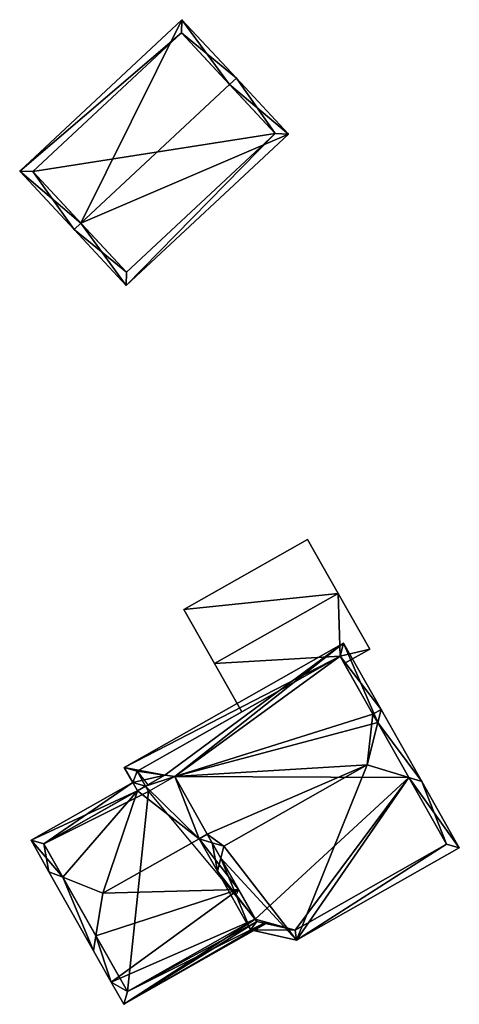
# Model space of a CAD drawing. Header units: inches. Extents: x 2523744 to 2528136, y 1148995 to 1152010.
# Tile 58 of 256: x 2524171 to 2524194, y 1150892 to 1150944. Entities that reach past the tile are written whole.
import ezdxf

# ---------------------------------------------------------------- set-up
doc = ezdxf.new("R2010")
doc.units = ezdxf.units.IN
doc.header["$MEASUREMENT"] = 0
doc.layers.add('Gebaeude Einzelhaus', color=10, linetype='Continuous')
doc.layers.add('Offenes Gebaeude', color=10, linetype='Continuous')

msp = doc.modelspace()

# ---------------------------------------------------------------- meshes
at = {"layer": 'Gebaeude Einzelhaus'}
mesh = msp.add_polyface(dxfattribs=at)
corners = [(2524182.115, 1150941.027, 466.932), (2524182.48, 1150941.368, 466.932), (2524179.586, 1150944.474, 465.825), (2524174.211, 1150933.662, 466.932), (2524170.95, 1150936.426, 465.825), (2524173.845, 1150933.321, 466.932), (2524176.616, 1150930.346, 465.825), (2524185.253, 1150938.393, 465.825), (2524171.658, 1150936.401, 465.956), (2524179.561, 1150943.768, 465.955), (2524176.641, 1150931.054, 465.961), (2524184.546, 1150938.418, 465.961), (2524184.546, 1150938.418, 459.187), (2524179.561, 1150943.768, 459.187), (2524171.658, 1150936.401, 459.187), (2524176.641, 1150931.054, 459.187)]
mesh.append_faces([[corners[k] for k in face] for face in [(0, 9, 1), (11, 0, 1), (1, 9, 2), (7, 11, 1), (6, 10, 11), (6, 11, 7), (3, 10, 5), (8, 3, 5), (5, 10, 6), (9, 8, 4), (2, 9, 4), (4, 8, 5), (3, 7, 0), (0, 7, 1), (5, 6, 3), (3, 6, 7), (3, 4, 5), (0, 2, 3), (3, 2, 4), (0, 1, 2)]], dxfattribs={"color": 13})
mesh.append_faces([[corners[k] for k in face] for face in [(12, 15, 14), (12, 14, 13), (11, 15, 12), (10, 15, 11), (14, 15, 3), (3, 15, 10), (8, 14, 3), (13, 14, 9), (9, 14, 8), (12, 13, 0), (0, 13, 9), (11, 12, 0)]], dxfattribs={"color": 41})
mesh = msp.add_polyface(dxfattribs=at)
corners = [(2524176.966, 1150903.918, 465.359), (2524177.213, 1150903.483, 465.684), (2524177.648, 1150903.729, 465.684), (2524178.678, 1150904.313, 465.684), (2524188.188, 1150911.328, 464.762), (2524179.203, 1150904.236, 465.895), (2524176.513, 1150904.719, 464.762), (2524189.441, 1150904.858, 468.817), (2524180.931, 1150901.182, 468.171), (2524190.003, 1150907.106, 467.726), (2524181.19, 1150900.724, 468.513), (2524180.496, 1150900.936, 468.172), (2524181.809, 1150900.536, 468.817), (2524190.179, 1150907.81, 467.385), (2524181.476, 1150899.205, 468.172), (2524181.652, 1150899.909, 468.513), (2524183.235, 1150896.098, 465.854), (2524185.681, 1150895.549, 464.762), (2524191.659, 1150904.182, 467.726), (2524194.344, 1150900.453, 464.762), (2524192.351, 1150903.971, 467.385), (2524192.353, 1150903.97, 467.385), (2524185.603, 1150896.079, 465.086), (2524193.663, 1150900.641, 465.086), (2524183.561, 1150896.536, 465.997), (2524187.999, 1150910.646, 465.087), (2524177.194, 1150904.53, 465.086), (2524189.744, 1150907.564, 467.385), (2524191.659, 1150904.182, 456.564), (2524189.441, 1150904.858, 456.564), (2524177.775, 1150903.801, 465.169), (2524182.598, 1150898.237, 465.974), (2524182.459, 1150897.919, 465.839), (2524188.224, 1150910.248, 463.664), (2524189.744, 1150907.564, 456.564), (2524188.224, 1150910.248, 463.764), (2524187.999, 1150910.646, 456.564), (2524187.999, 1150910.646, 463.932), (2524187.999, 1150910.646, 464.032), (2524182.765, 1150907.684, 463.932), (2524177.194, 1150904.53, 456.564), (2524182.765, 1150907.684, 464.032), (2524177.648, 1150903.729, 456.564), (2524177.808, 1150903.446, 456.564), (2524177.808, 1150903.446, 465.895), (2524183.486, 1150896.668, 456.564), (2524183.561, 1150896.536, 456.564), (2524183.561, 1150896.536, 464.706), (2524183.486, 1150896.668, 464.804), (2524185.603, 1150896.079, 456.564), (2524193.663, 1150900.641, 456.564), (2524179.203, 1150904.236, 456.564)]
mesh.append_faces([[corners[k] for k in face] for face in [(27, 13, 9), (0, 2, 1), (6, 26, 0), (0, 26, 2), (27, 25, 13), (13, 25, 4), (4, 25, 6), (6, 25, 26), (10, 11, 8), (18, 9, 20), (20, 9, 13), (19, 23, 21), (21, 23, 20), (20, 23, 18), (24, 14, 15), (22, 16, 24), (24, 16, 14), (19, 17, 23), (23, 17, 22), (22, 17, 16), (10, 14, 11), (10, 15, 14), (18, 9, 7), (18, 20, 9), (9, 20, 13), (18, 19, 20), (20, 19, 21), (15, 17, 12), (12, 17, 7), (7, 17, 18), (18, 17, 19), (15, 16, 17), (15, 14, 16), (10, 15, 12), (11, 14, 10), (10, 14, 15), (4, 9, 13), (7, 8, 12), (12, 8, 10), (10, 8, 11), (4, 5, 9), (9, 5, 7), (7, 5, 8), (0, 3, 6), (6, 3, 4), (4, 3, 5), (0, 2, 3), (0, 1, 2)]], dxfattribs={"color": 13})
mesh.append_faces([[corners[k] for k in face] for face in [(42, 51, 43), (45, 49, 46), (51, 28, 45), (45, 28, 49), (49, 28, 50), (51, 34, 28), (51, 36, 34), (42, 40, 51), (51, 40, 36), (18, 23, 28), (28, 23, 50), (23, 22, 50), (50, 22, 49), (49, 47, 46), (49, 22, 47), (47, 22, 24), (48, 24, 31), (45, 47, 48), (48, 47, 24), (45, 46, 47), (2, 43, 44), (2, 26, 43), (43, 26, 42), (42, 26, 40), (36, 39, 37), (41, 25, 38), (39, 26, 41), (41, 26, 25), (36, 40, 39), (39, 40, 26), (34, 27, 29), (25, 35, 38), (33, 36, 37), (33, 34, 36), (25, 27, 35), (35, 27, 33), (33, 27, 34), (27, 9, 29), (9, 18, 29), (24, 15, 31), (31, 15, 8), (8, 15, 10), (24, 31, 32), (30, 3, 26), (26, 3, 2), (7, 27, 9), (7, 9, 18), (18, 29, 7), (18, 28, 29)]], dxfattribs={"color": 41})
mesh = msp.add_polyface(dxfattribs=at)
corners = [(2524183.962, 1150896.446, 464.527), (2524176.491, 1150892.134, 464.48), (2524184.068, 1150896.423, 464.48), (2524183.561, 1150896.536, 464.706), (2524183.486, 1150896.668, 464.804), (2524175.824, 1150893.311, 465.359), (2524182.598, 1150898.237, 465.974), (2524180.496, 1150900.936, 468.172), (2524180.931, 1150901.182, 468.171), (2524175.378, 1150898.039, 468.172), (2524175.007, 1150895.77, 467.009), (2524174.878, 1150894.983, 466.605), (2524179.203, 1150904.236, 465.895), (2524178.678, 1150904.313, 465.684), (2524177.648, 1150903.729, 465.684), (2524177.213, 1150903.483, 465.684), (2524171.554, 1150900.854, 465.359), (2524176.966, 1150903.918, 465.359), (2524173.241, 1150898.888, 467.008), (2524172.5, 1150899.183, 466.605), (2524176.68, 1150892.815, 464.805), (2524172.235, 1150900.665, 465.684), (2524177.648, 1150903.729, 460.333), (2524172.235, 1150900.665, 456.564), (2524177.648, 1150903.729, 456.564), (2524176.68, 1150892.815, 456.564), (2524183.486, 1150896.668, 456.564), (2524177.808, 1150903.446, 456.564)]
mesh.append_faces([[corners[k] for k in face] for face in [(11, 10, 5), (10, 11, 18), (18, 11, 19), (15, 21, 17), (17, 21, 16), (16, 21, 19), (19, 21, 18), (1, 0, 2), (1, 20, 0), (1, 5, 20), (20, 5, 10), (20, 3, 0), (20, 4, 3), (18, 10, 9), (19, 11, 18), (18, 11, 10), (12, 7, 8), (18, 16, 19), (7, 15, 9), (9, 15, 18), (18, 15, 16), (16, 15, 17), (12, 14, 7), (7, 14, 15), (12, 13, 14), (5, 10, 11), (5, 6, 10), (10, 6, 9), (9, 6, 7), (7, 6, 8), (5, 4, 6), (5, 1, 4), (4, 1, 3), (3, 1, 0), (0, 1, 2)]], dxfattribs={"color": 13})
mesh.append_faces([[corners[k] for k in face] for face in [(24, 27, 23), (23, 27, 25), (25, 27, 26), (25, 4, 20), (25, 26, 4), (10, 23, 20), (20, 23, 25), (18, 21, 10), (10, 21, 23), (23, 22, 24), (22, 14, 13), (22, 15, 14), (23, 21, 22), (22, 21, 15)]], dxfattribs={"color": 41})
at = {"layer": 'Offenes Gebaeude'}
mesh = msp.add_polyface(dxfattribs=at)
corners = [(2524187.899, 1150913.975, 465.755), (2524179.686, 1150913.121, 463.764), (2524181.314, 1150910.246, 465.755), (2524186.273, 1150916.849, 463.764), (2524187.999, 1150910.646, 464.032), (2524189.576, 1150911.013, 463.764), (2524182.765, 1150907.684, 464.032), (2524188.224, 1150910.248, 463.764), (2524179.686, 1150913.121, 463.664), (2524186.273, 1150916.849, 463.664), (2524181.314, 1150910.246, 465.655), (2524182.765, 1150907.684, 463.932), (2524188.224, 1150910.248, 463.664), (2524189.576, 1150911.013, 463.664), (2524187.899, 1150913.975, 465.655), (2524187.999, 1150910.646, 463.932)]
mesh.append_faces([[corners[k] for k in face] for face in [(5, 4, 7), (4, 2, 6), (5, 0, 4), (4, 0, 2), (3, 1, 0), (0, 1, 2)]], dxfattribs={"color": 13})
mesh.append_faces([[corners[k] for k in face] for face in [(15, 13, 12), (15, 14, 13), (11, 10, 15), (15, 10, 14), (8, 14, 10), (8, 9, 14), (3, 14, 9), (14, 5, 13), (3, 0, 14), (14, 0, 5), (13, 5, 12), (12, 5, 7), (8, 10, 1), (1, 10, 2), (2, 10, 6), (6, 10, 11), (1, 3, 8), (8, 3, 9)]], dxfattribs={"color": 41})

doc.saveas('drawing.dxf')
